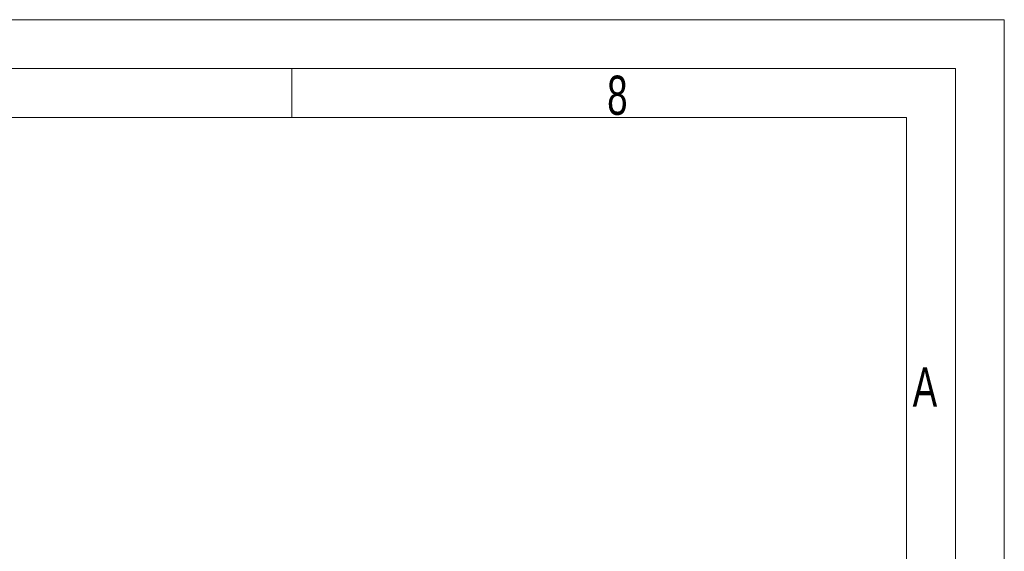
# Model space of a CAD drawing. Header units: millimetres. Extents: x 22 to 589, y 6 to 414.
# Tile 52 of 52: x 488 to 589, y 360 to 414. Entities that reach past the tile are written whole.
import ezdxf

# ---------------------------------------------------------------- set-up
doc = ezdxf.new("R2010")
doc.units = ezdxf.units.MM
doc.styles.add('SLDTEXTSTYLE0', font='TXT', dxfattribs={"width": 0.7})

msp = doc.modelspace()

# ---------------------------------------------------------------- linework, layer by layer
at = {"color": 7, "linetype": 'Continuous', "lineweight": 15}
for p, q in [((36.5, 414.5), (588.5, 414.5)), ((588.5, 414.5), (588.5, 5.5))]:
    msp.add_line(p, q, dxfattribs=at)
at = {"color": 1, "linetype": 'Continuous', "lineweight": 0}
for p, q in [((41.5, 409.5), (583.5, 409.5)), ((515.75, 409.5), (515.75, 404.5)), ((583.5, 409.5), (583.5, 10.5)), ((46.5, 404.5), (578.5, 404.5)), ((578.5, 404.5000052), (578.5, 10.5000052))]:
    msp.add_line(p, q, dxfattribs=at)

# ---------------------------------------------------------------- texts
at = {"color": 1, "linetype": 'Continuous', "lineweight": 0, "char_height": 4, "attachment_point": 1, "style": 'SLDTEXTSTYLE0'}
for s, insert in [('8', (547.9521377, 408.7812464)), ('A', (579.1456756, 378.9607227))]:
    msp.add_mtext(s, dxfattribs=dict(at, insert=insert))

doc.saveas('drawing.dxf')
